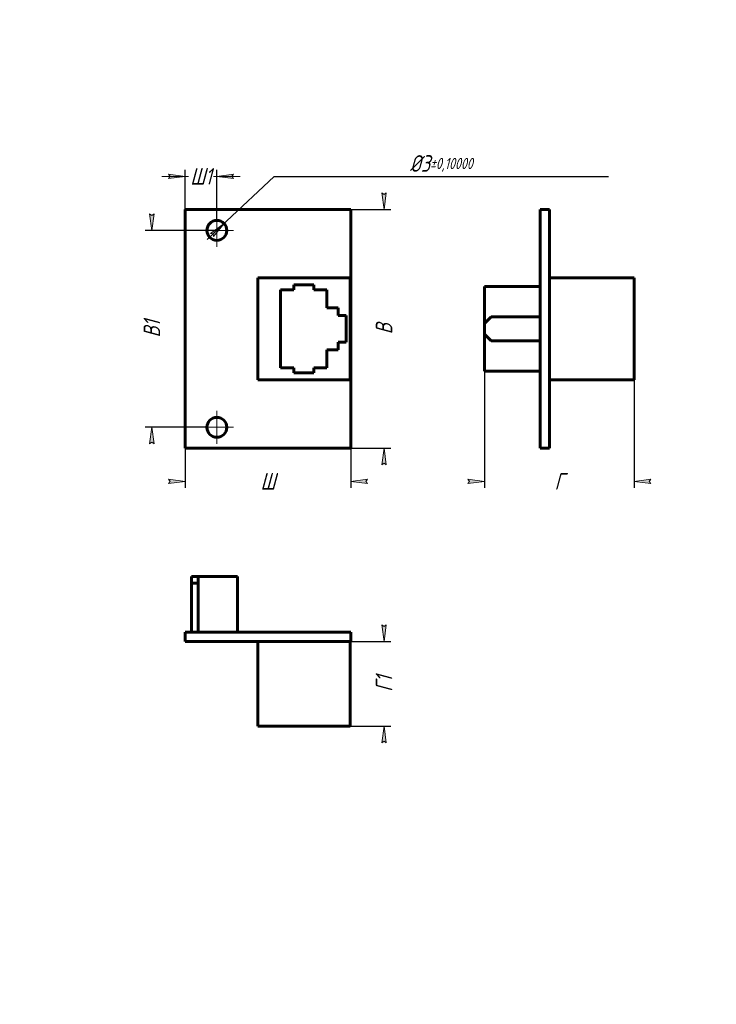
# Model space of a CAD drawing. Header units: millimetres. Extents: x 0 to 210, y 0 to 297.
import ezdxf

# ---------------------------------------------------------------- set-up
doc = ezdxf.new("R2010")
doc.units = ezdxf.units.MM
for name, pattern in [('K5LT_AXLED', [12, 7.5, -1.5, 1.5, -1.5]), ('K5LT_BASIC', [0]), ('K5LT_THIN', [0])]:
    doc.linetypes.add(name, pattern=pattern)
doc.layers.add('Системный слой', color=7, linetype='Continuous')
doc.styles.add('KDIMTEXTSTYLE', font='GOST_AU.SHX', dxfattribs={"width": 0.96, "oblique": 15, "height": 5})
doc.dimstyles.new('KDIMSTYLE (2.00)', dxfattribs={"dimtxt": 5, "dimasz": 1, "dimexe": 2, "dimexo": 0, "dimgap": 1, "dimtad": 1, "dimlfac": 0.5, "dimtxsty": 'KDIMTEXTSTYLE', "dimsah": 1, "dimcen": 0, "dimdle": 1, "dimadec": 0, "dimazin": 0, "dimtfac": 0.667, "dimtmove": 0, "dimatfit": 3, "dimfxl": 1, "dimtvp": 1, "dimtolj": 1, "dimtzin": 0, "dimarcsym": 0})

# ---------------------------------------------------------------- blocks, each defined once
blk = doc.blocks.new('U0')
at = {"layer": 'Системный слой', "color": 30, "linetype": 'K5LT_AXLED', "lineweight": 18, "true_color": 0xff8000}
for q in [(59.43687565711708, 179.039815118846), (54.43687565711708, 174.039815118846), (64.43687565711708, 174.039815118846), (59.43687565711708, 169.039815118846)]:
    blk.add_line((59.43687565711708, 174.039815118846), q, dxfattribs=at)
blk = doc.blocks.new('U1')
at = {"layer": 'Системный слой', "color": 30, "linetype": 'K5LT_AXLED', "lineweight": 18, "true_color": 0xff8000}
for q in [(59.4368756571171, 238.439815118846), (54.4368756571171, 233.439815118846), (64.4368756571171, 233.439815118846), (59.4368756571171, 228.439815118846)]:
    blk.add_line((59.4368756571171, 233.439815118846), q, dxfattribs=at)
blk = doc.blocks.new('KDIMARROW_01')
at = {"layer": 'Системный слой'}
blk.add_hatch(color=0, dxfattribs=at).paths.add_polyline_path([(-5, -0.6582624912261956), (0, 0), (-5, 0.658262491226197), (-4.5, 5.51091059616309e-16)])
at = {"layer": 'Системный слой', "color": 0, "linetype": 'K5LT_THIN', "lineweight": 18}
for p, q in [((-4.5, 5.51091059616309e-16), (-5, 0.658262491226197)), ((-5, 0.658262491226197), (0, 0)), ((0, 0), (-5, -0.6582624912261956)), ((-5, -0.6582624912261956), (-4.5, 5.51091059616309e-16)), ((0, 0), (-1, 0))]:
    blk.add_line(p, q, dxfattribs=at)
blk = doc.blocks.new('KDIMARROW_02')
at = {"layer": 'Системный слой'}
blk.add_hatch(color=0, dxfattribs=at).paths.add_polyline_path([(4.5, -5.51091059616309e-16), (5, 0.6582624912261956), (0, 0), (5, -0.658262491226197)])
at = {"layer": 'Системный слой', "color": 0, "linetype": 'K5LT_THIN', "lineweight": 18}
for p, q in [((0, 0), (-1, 0)), ((5, 0.6582624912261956), (0, 0)), ((0, 0), (5, -0.658262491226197)), ((0, 0), (7, -8.572527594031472e-16)), ((4.5, -5.51091059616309e-16), (5, 0.6582624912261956)), ((5, -0.658262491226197), (4.5, -5.51091059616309e-16))]:
    blk.add_line(p, q, dxfattribs=at)

msp = doc.modelspace()

# ---------------------------------------------------------------- linework, layer by layer
at = {"layer": 'Системный слой', "color": 150, "linetype": 'K5LT_BASIC', "lineweight": 60, "true_color": 0x0080ff}
for p, q in [((49.8368756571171, 239.739815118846), (49.8368756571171, 167.739815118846)), ((99.8368756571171, 239.739815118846), (49.8368756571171, 239.739815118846)), ((99.8368756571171, 167.739815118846), (99.8368756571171, 239.739815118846)), ((156.8859906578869, 239.739815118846), (156.8859906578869, 167.739815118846)), ((156.8859906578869, 239.739815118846), (159.6859906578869, 239.739815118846)), ((159.6859906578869, 239.739815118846), (159.6859906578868, 167.739815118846)), ((71.8368756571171, 219.139815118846), (71.8368756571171, 188.339815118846)), ((99.6368756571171, 219.139815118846), (71.8368756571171, 219.139815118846)), ((88.6368756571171, 217.039815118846), (82.6368756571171, 217.039815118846)), ((82.6368756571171, 217.039815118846), (82.6368756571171, 215.539815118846)), ((88.6368756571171, 215.539815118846), (88.6368756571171, 217.039815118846)), ((99.6368756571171, 188.339815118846), (99.6368756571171, 219.139815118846)), ((159.6859906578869, 219.139815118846), (185.2859906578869, 219.139815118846)), ((185.2859906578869, 219.139815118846), (185.2859906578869, 188.339815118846)), ((78.6368756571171, 215.539815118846), (78.6368756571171, 191.939815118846)), ((82.6368756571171, 215.539815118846), (78.6368756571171, 215.539815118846)), ((92.6368756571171, 215.539815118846), (88.6368756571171, 215.539815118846)), ((92.6368756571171, 210.039815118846), (92.6368756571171, 215.539815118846)), ((140.0859906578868, 205.339815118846), (140.0859906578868, 216.539815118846)), ((156.8859906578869, 216.539815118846), (140.0859906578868, 216.539815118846)), ((96.03687565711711, 210.039815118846), (92.6368756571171, 210.039815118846)), ((96.03687565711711, 207.739815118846), (96.03687565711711, 210.039815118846)), ((98.4368756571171, 207.739815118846), (96.03687565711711, 207.739815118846)), ((98.4368756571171, 199.739815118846), (98.4368756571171, 207.739815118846)), ((142.0859906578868, 207.339815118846), (140.0859906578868, 205.339815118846)), ((140.0859906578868, 202.139815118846), (140.0859906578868, 205.339815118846)), ((156.8859906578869, 207.339815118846), (142.0859906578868, 207.339815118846)), ((140.0859906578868, 190.939815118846), (140.0859906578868, 202.139815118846)), ((140.0859906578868, 202.139815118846), (142.0859906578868, 200.139815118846)), ((96.0368756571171, 199.739815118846), (98.4368756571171, 199.739815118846)), ((96.0368756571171, 197.439815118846), (96.0368756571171, 199.739815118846)), ((156.8859906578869, 200.139815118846), (142.0859906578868, 200.139815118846)), ((92.6368756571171, 191.939815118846), (92.6368756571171, 197.439815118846)), ((92.6368756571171, 197.439815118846), (96.0368756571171, 197.439815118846)), ((78.6368756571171, 191.939815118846), (82.6368756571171, 191.939815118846)), ((82.6368756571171, 191.939815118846), (82.6368756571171, 190.439815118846)), ((82.6368756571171, 190.439815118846), (88.6368756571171, 190.439815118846)), ((88.6368756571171, 191.939815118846), (92.6368756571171, 191.939815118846)), ((88.6368756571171, 190.439815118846), (88.6368756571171, 191.939815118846)), ((156.8859906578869, 190.939815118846), (140.0859906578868, 190.939815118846)), ((71.8368756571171, 188.339815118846), (99.6368756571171, 188.339815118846)), ((159.6859906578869, 188.339815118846), (185.2859906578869, 188.339815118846)), ((49.8368756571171, 167.739815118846), (99.8368756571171, 167.739815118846)), ((156.8859906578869, 167.739815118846), (159.6859906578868, 167.739815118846)), ((51.8368756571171, 127.0782949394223), (51.8368756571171, 129.0782949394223)), ((51.8368756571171, 129.0782949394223), (53.8368756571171, 129.0782949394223)), ((53.8368756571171, 112.2782949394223), (53.8368756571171, 129.0782949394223)), ((53.8368756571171, 129.0782949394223), (65.6368756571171, 129.0782949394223)), ((65.6368756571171, 112.2782949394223), (65.6368756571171, 129.0782949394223)), ((51.8368756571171, 112.2782949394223), (51.8368756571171, 127.0782949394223)), ((51.8368756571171, 127.0782949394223), (53.8368756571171, 127.0782949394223)), ((99.8368756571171, 112.2782949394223), (49.8368756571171, 112.2782949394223)), ((49.8368756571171, 112.2782949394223), (49.8368756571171, 109.4782949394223)), ((99.8368756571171, 112.2782949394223), (99.8368756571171, 109.4782949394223)), ((99.8368756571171, 109.4782949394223), (49.8368756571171, 109.4782949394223)), ((71.8368756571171, 109.4782949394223), (71.8368756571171, 83.87829493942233)), ((99.6368756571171, 109.4782949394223), (99.6368756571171, 83.87829493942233)), ((99.6368756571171, 83.87829493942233), (71.8368756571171, 83.87829493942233))]:
    msp.add_line(p, q, dxfattribs=at)
for centre in [(59.4368756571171, 233.439815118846), (59.43687565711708, 174.039815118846)]:
    msp.add_circle(centre, 3, dxfattribs=at)

# ---------------------------------------------------------------- block references
at = {"layer": 'Системный слой'}
for name in ['U1', 'U0']:
    msp.add_blockref(name, (0, 0), dxfattribs=at)

# ---------------------------------------------------------------- dimensions: what is measured, and where the dimension line sits
at = {"layer": 'Системный слой', "color": 7}
for base, p1, p2, location, text, override in [((59.4368756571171, 249.739815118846), (49.8368756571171, 239.739815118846), (59.4368756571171, 236.439815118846), (54.6368756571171, 249.739815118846), '\\H5.0;\\W0.965;\\Q15;\\H5.0;\\W0.965;\\Q15;\\Q15;Ш1', {"dimexo": 0, "dimblk1": 'KDIMARROW_02', "dimblk2": 'KDIMARROW_02', "dimse1": 0, "dimse2": 0, "dimclrt": 7, "dimtolj": 1}), ((140.0859906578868, 157.7398151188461), (185.2859906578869, 188.339815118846), (140.0859906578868, 190.939815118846), (162.6859906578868, 157.739815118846), '\\H5.0;\\W0.965;\\Q15;\\H5.0;\\W0.965;\\Q15;\\Q15;Г', {"dimexo": 0, "dimblk1": 'KDIMARROW_01', "dimblk2": 'KDIMARROW_01', "dimse1": 0, "dimse2": 0, "dimclrt": 7, "dimtolj": 1}), ((49.8368756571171, 157.739815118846), (99.8368756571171, 167.739815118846), (49.8368756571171, 167.739815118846), (74.8368756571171, 157.739815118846), '\\H5.0;\\W0.965;\\Q15;\\H5.0;\\W0.965;\\Q15;\\Q15;Ш', {"dimexo": 0, "dimblk1": 'KDIMARROW_01', "dimblk2": 'KDIMARROW_01', "dimse1": 0, "dimse2": 0, "dimclrt": 7, "dimtolj": 1})]:
    msp.add_linear_dim(base=base, p1=p1, p2=p2, location=location, text=text, dimstyle='KDIMSTYLE (2.00)', override=override, dxfattribs=at).render()
msp.add_diameter_dim(center=(59.4368756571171, 233.439815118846), radius=2.999999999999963, location=(76.68058639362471, 249.739815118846), dimstyle='KDIMSTYLE (2.00)', override={"dimtih": 1, "dimtoh": 1, "dimpost": '\\H5.0;\\W0.965;\\Q15;<>', "dimblk1": 'KDIMARROW_02', "dimblk2": 'KDIMARROW_02', "dimclrt": 7, "dimtol": 1, "dimtp": 0.1, "dimtm": 0.1, "dimtdec": 5, "dimtmove": 1, "dimatfit": 2, "dimtolj": 1}, dxfattribs=at).render()
for base, p1, p2, location, text in [((109.8368756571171, 167.739815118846), (49.8368756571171, 239.739815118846), (49.8368756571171, 167.739815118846), (109.8368756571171, 203.739815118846), '\\H5.0;\\W0.965;\\Q15;\\H5.0;\\W0.965;\\Q15;\\Q15;В'), ((39.8368756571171, 174.039815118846), (59.4368756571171, 233.439815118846), (56.43687565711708, 174.039815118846), (39.83687565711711, 203.739815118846), '\\H5.0;\\W0.965;\\Q15;\\H5.0;\\W0.965;\\Q15;\\Q15;В1'), ((109.8368756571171, 83.87829493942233), (99.8368756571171, 109.4782949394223), (99.6368756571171, 83.87829493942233), (109.8368756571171, 96.67829493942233), '\\H5.0;\\W0.965;\\Q15;\\H5.0;\\W0.965;\\Q15;\\Q15;Г1')]:
    msp.add_linear_dim(base=base, p1=p1, p2=p2, angle=90, location=location, text=text, dimstyle='KDIMSTYLE (2.00)', override={"dimexo": 0, "dimblk1": 'KDIMARROW_01', "dimblk2": 'KDIMARROW_01', "dimse1": 0, "dimse2": 0, "dimclrt": 7, "dimtolj": 1}, dxfattribs=at).render()

doc.saveas('drawing.dxf')
